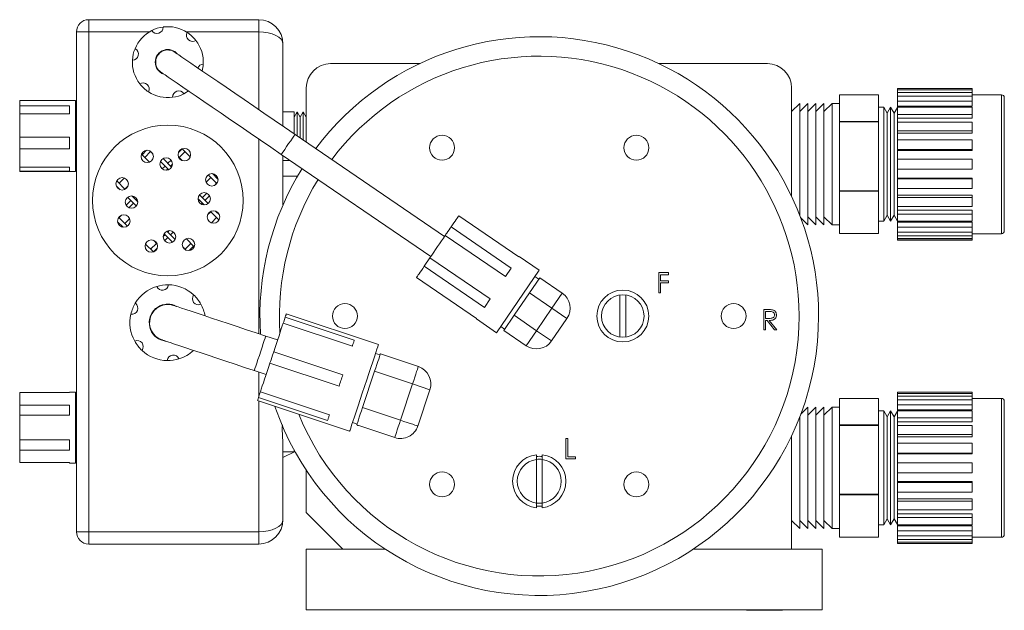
# Model space of a CAD drawing. Header units: inches. Extents: x 0.56 to 7.75, y 1.12 to 10.26.
# Tile 1 of 14: x 0.56 to 3.1, y 1.12 to 2.64. Entities that reach past the tile are written whole.
import ezdxf

# ---------------------------------------------------------------- set-up
doc = ezdxf.new("R2010")
doc.units = ezdxf.units.IN
doc.header["$MEASUREMENT"] = 0

msp = doc.modelspace()

# ---------------------------------------------------------------- linework, layer by layer
at = {"color": 7, "linetype": 'Continuous', "lineweight": 15}
for p, q in [((0.74, 2.6435), (0.74, 2.6123)), ((0.74, 2.6435), (1.1775, 2.6435)), ((1.1775, 2.6123), (1.1775, 2.6435)), ((0.7087, 1.3258), (0.7087, 2.6123)), ((0.7087, 2.6123), (0.74, 2.6123)), ((0.74, 2.6123), (0.74, 1.3258)), ((1.24, 2.581), (1.24, 2.3696)), ((1.3625, 2.5305), (1.5917, 2.5305)), ((1.3982, 2.5308), (1.3985, 2.5305)), ((1.3982, 2.5308), (1.5922, 2.5308)), ((2.2068, 2.5308), (2.4007, 2.5308)), ((2.2073, 2.5305), (2.4865, 2.5305)), ((2.4005, 2.5305), (2.4007, 2.5308)), ((1.3, 2.468), (1.3, 2.3286)), ((2.549, 2.1888), (2.549, 2.468)), ((3.0137, 2.4665), (2.8212, 2.4665)), ((2.8212, 2.4661), (2.8212, 2.4665)), ((2.8212, 2.4661), (3.0137, 2.4661)), ((2.8212, 2.4629), (2.8212, 2.4661)), ((3.0137, 2.4629), (2.8212, 2.4629)), ((2.8212, 2.4561), (2.8212, 2.4629)), ((3.0137, 2.4665), (3.0137, 2.4661)), ((3.0137, 2.4629), (3.0137, 2.4661)), ((3.0137, 2.4629), (3.0137, 2.4561)), ((0.7062, 2.4353), (0.5625, 2.4353)), ((0.5625, 2.4217), (0.5625, 2.4353)), ((0.7062, 2.4335), (0.7062, 2.4353)), ((0.7062, 2.2528), (0.7062, 2.4335)), ((2.6725, 2.4501), (2.7725, 2.4501)), ((2.6725, 2.4159), (2.6725, 2.4501)), ((2.7725, 2.4501), (2.7725, 2.3818)), ((2.8212, 2.4561), (3.0137, 2.4561)), ((2.8212, 2.4466), (2.8212, 2.4561)), ((3.0137, 2.4466), (2.8212, 2.4466)), ((2.8212, 2.4336), (2.8212, 2.4466)), ((2.8212, 2.4336), (3.0137, 2.4336)), ((2.8212, 2.4207), (2.8212, 2.4336)), ((3.0137, 2.4466), (3.0137, 2.4561)), ((3.0887, 2.4503), (3.0137, 2.4503)), ((3.0137, 2.4466), (3.0137, 2.4336)), ((3.0137, 2.4207), (3.0137, 2.4336)), ((3.0962, 2.4428), (3.0962, 2.4298)), ((0.5625, 2.4217), (0.6905, 2.4217)), ((0.5625, 2.4217), (0.5625, 2.4017)), ((0.6905, 2.4017), (0.6905, 2.4217)), ((2.5698, 2.4278), (2.549, 2.407)), ((2.5906, 2.4278), (2.5698, 2.4069)), ((2.5698, 2.4159), (2.5698, 2.4278)), ((2.5698, 2.1405), (2.5698, 2.4159)), ((2.6114, 2.4278), (2.5906, 2.4069)), ((2.5906, 2.4159), (2.5906, 2.4278)), ((2.5906, 2.1153), (2.5906, 2.4159)), ((2.6322, 2.4278), (2.6114, 2.4069)), ((2.6114, 2.4159), (2.6114, 2.4278)), ((2.6114, 2.1153), (2.6114, 2.4159)), ((2.6531, 2.4278), (2.6322, 2.4069)), ((2.6322, 2.4159), (2.6322, 2.4278)), ((2.6322, 2.1153), (2.6322, 2.4159)), ((2.6725, 2.4278), (2.6531, 2.4278)), ((2.6531, 2.4159), (2.6531, 2.4278)), ((2.6531, 2.1153), (2.6531, 2.4159)), ((2.6725, 2.3818), (2.6725, 2.4159)), ((2.7859, 2.4183), (2.7725, 2.4183)), ((2.7948, 2.4028), (2.7859, 2.4183)), ((2.7859, 2.4072), (2.7859, 2.4183)), ((2.7859, 2.1248), (2.7859, 2.4072)), ((2.8037, 2.4183), (2.7948, 2.4028)), ((2.8127, 2.4028), (2.8037, 2.4183)), ((2.8037, 2.4072), (2.8037, 2.4183)), ((2.8037, 2.1248), (2.8037, 2.4072)), ((2.8212, 2.4177), (2.8127, 2.4028)), ((2.8212, 2.4207), (3.0137, 2.4207)), ((2.8212, 2.4177), (2.8212, 2.4207)), ((3.0137, 2.4184), (2.8212, 2.4184)), ((2.8212, 2.4), (2.8212, 2.4184)), ((3.0137, 2.4184), (3.0137, 2.4)), ((3.0962, 2.4298), (3.0962, 2.1003)), ((0.5625, 2.3414), (0.5625, 2.4017)), ((0.6905, 2.4017), (0.5625, 2.4017)), ((0.7087, 2.4065), (0.7062, 2.4065)), ((1.2687, 2.4065), (1.24, 2.4065)), ((1.2766, 2.4065), (1.2687, 2.393)), ((1.2687, 2.4065), (1.2687, 2.35)), ((1.2844, 2.393), (1.2766, 2.4065)), ((1.2766, 2.4065), (1.2766, 2.3446)), ((1.2922, 2.4065), (1.2844, 2.393)), ((1.2844, 2.393), (1.2844, 2.3393)), ((1.3, 2.393), (1.2922, 2.4065)), ((1.2922, 2.4065), (1.2922, 2.334)), ((2.7725, 2.3818), (2.6725, 2.3818)), ((2.6725, 2.3806), (2.6725, 2.3818)), ((2.7725, 2.3806), (2.7725, 2.3818)), ((2.7948, 2.3929), (2.7948, 2.4028)), ((2.7948, 2.1402), (2.7948, 2.3929)), ((2.8127, 2.3929), (2.8127, 2.4028)), ((2.8127, 2.1402), (2.8127, 2.3929)), ((2.8212, 2.4), (3.0137, 2.4)), ((2.8212, 2.3901), (2.8212, 2.4)), ((2.8212, 2.3901), (3.0137, 2.3901)), ((2.8212, 2.3809), (2.8212, 2.3901)), ((3.0137, 2.3901), (3.0137, 2.4)), ((2.6725, 2.3806), (2.7725, 2.3806)), ((2.6725, 2.2921), (2.6725, 2.3806)), ((2.7725, 2.3806), (2.7725, 2.2035)), ((3.0137, 2.3802), (2.8212, 2.3802)), ((2.8212, 2.3577), (2.8212, 2.3802)), ((2.8212, 2.3577), (3.0137, 2.3577)), ((2.8212, 2.3515), (2.8212, 2.3577)), ((3.0137, 2.3802), (3.0137, 2.3577)), ((3.0137, 2.3515), (3.0137, 2.3577)), ((0.5625, 2.3414), (0.6905, 2.3414)), ((0.5625, 2.3414), (0.5625, 2.3116)), ((0.6905, 2.3116), (0.6905, 2.3414)), ((1.6556, 2.0856), (1.271, 2.3485)), ((2.8212, 2.3515), (3.0137, 2.3515)), ((2.8212, 2.3343), (2.8212, 2.3515)), ((3.0137, 2.3346), (2.8212, 2.3346)), ((2.8212, 2.3095), (2.8212, 2.3346)), ((3.0137, 2.3346), (3.0137, 2.3095)), ((0.5625, 2.2637), (0.5625, 2.3116)), ((0.6905, 2.3116), (0.5625, 2.3116)), ((0.8774, 2.2961), (0.889, 2.3076)), ((0.9053, 2.2982), (0.8972, 2.3063)), ((0.9712, 2.3015), (0.9809, 2.3111)), ((1.0013, 2.2906), (0.9809, 2.3111)), ((2.8212, 2.3095), (3.0137, 2.3095)), ((2.8212, 2.3073), (2.8212, 2.3095)), ((2.8212, 2.3073), (3.0137, 2.3073)), ((2.8212, 2.2844), (2.8212, 2.3073)), ((3.0137, 2.3073), (3.0137, 2.3095)), ((0.7062, 2.2815), (0.7087, 2.2815)), ((0.8967, 2.2769), (0.8759, 2.2977)), ((0.8845, 2.289), (0.8995, 2.304)), ((0.9534, 2.2643), (0.9316, 2.2861)), ((0.9437, 2.274), (0.952, 2.2822)), ((0.9809, 2.281), (0.9712, 2.2907)), ((0.9729, 2.289), (0.9879, 2.304)), ((1.2357, 2.2969), (1.6204, 2.034)), ((1.24, 2.2939), (1.24, 2.1668)), ((1.24, 2.2815), (1.2581, 2.2815)), ((2.6725, 2.2035), (2.6725, 2.2921)), ((3.0137, 2.2847), (2.8212, 2.2847)), ((2.8212, 2.2587), (2.8212, 2.2847)), ((3.0137, 2.2847), (3.0137, 2.2587)), ((0.5625, 2.2637), (0.6905, 2.2637)), ((0.5625, 2.2637), (0.5625, 2.2539)), ((0.6905, 2.2539), (0.6905, 2.2637)), ((0.946, 2.2576), (0.9249, 2.2787)), ((0.9295, 2.2597), (0.9367, 2.2669)), ((0.9401, 2.2562), (0.9437, 2.2598)), ((0.9508, 2.2669), (0.9555, 2.2716)), ((2.8212, 2.2587), (3.0137, 2.2587)), ((2.8212, 2.236), (2.8212, 2.2583)), ((0.5625, 2.2528), (0.5625, 2.2539)), ((0.6905, 2.2539), (0.5625, 2.2539)), ((0.5625, 2.2528), (0.7062, 2.2528)), ((0.8182, 2.2227), (0.8316, 2.2361)), ((1.0421, 2.2256), (1.0542, 2.2377)), ((1.0699, 2.2221), (1.0475, 2.2445)), ((1.0728, 2.2333), (1.0587, 2.2474)), ((1.0613, 2.2448), (1.0629, 2.2464)), ((1.2774, 2.241), (1.24, 2.241)), ((2.8212, 2.236), (3.0137, 2.236)), ((2.8212, 2.2339), (2.8212, 2.236)), ((3.0137, 2.2339), (2.8212, 2.2339)), ((2.8212, 2.2088), (2.8212, 2.2339)), ((3.0137, 2.2339), (3.0137, 2.236)), ((3.0137, 2.2339), (3.0137, 2.2088)), ((0.8208, 2.206), (0.8112, 2.2156)), ((0.8112, 2.2156), (0.8112, 2.2156)), ((0.8339, 2.207), (0.8122, 2.2288)), ((0.8333, 2.2077), (0.8413, 2.2157)), ((1.0635, 2.2169), (1.0692, 2.2227)), ((2.8212, 2.2088), (3.0137, 2.2088)), ((2.8212, 2.1919), (2.8212, 2.2084)), ((0.8626, 2.1642), (0.8401, 2.1867)), ((0.8661, 2.1749), (0.8507, 2.1903)), ((0.8554, 2.1856), (0.858, 2.1882)), ((0.8624, 2.1785), (0.8647, 2.1808)), ((1.0368, 2.1668), (1.0214, 2.1822)), ((1.0474, 2.1703), (1.0249, 2.1928)), ((1.0321, 2.1856), (1.0439, 2.1974)), ((1.0392, 2.1785), (1.0513, 2.1906)), ((2.7725, 2.2035), (2.6725, 2.2035)), ((2.6725, 2.2021), (2.6725, 2.2035)), ((2.7725, 2.2021), (2.6725, 2.2021)), ((2.6725, 2.2021), (2.6725, 2.1476)), ((2.7725, 2.2021), (2.7725, 2.2035)), ((2.7725, 2.0932), (2.7725, 2.2021)), ((2.8212, 2.1919), (3.0137, 2.1919)), ((2.8212, 2.1857), (2.8212, 2.1919)), ((3.0137, 2.1857), (2.8212, 2.1857)), ((2.8212, 2.1631), (2.8212, 2.1857)), ((3.0137, 2.1857), (3.0137, 2.1919)), ((3.0137, 2.1857), (3.0137, 2.1631)), ((0.8362, 2.1664), (0.8483, 2.1785)), ((0.8436, 2.1597), (0.8554, 2.1715)), ((1.0228, 2.1762), (1.0251, 2.1785)), ((1.0295, 2.1688), (1.0321, 2.1715)), ((2.8212, 2.1631), (3.0137, 2.1631)), ((2.8212, 2.1532), (2.8212, 2.1621)), ((0.84, 2.1126), (0.8176, 2.1349)), ((0.8182, 2.1343), (0.824, 2.1401)), ((0.8333, 2.1193), (0.8454, 2.1314)), ((1.0462, 2.1413), (1.0542, 2.1494)), ((1.0753, 2.1283), (1.0536, 2.15)), ((1.0558, 2.1209), (1.0692, 2.1343)), ((1.0763, 2.1414), (1.0667, 2.151)), ((1.0763, 2.1414), (1.0763, 2.1414)), ((1.6923, 2.1393), (1.8471, 2.0335)), ((2.5725, 2.1334), (2.5906, 2.1153)), ((2.5906, 2.1361), (2.6114, 2.1153)), ((2.6114, 2.1361), (2.6322, 2.1153)), ((2.6322, 2.1361), (2.6531, 2.1153)), ((2.6725, 2.1476), (2.6725, 2.0932)), ((2.7859, 2.1248), (2.7948, 2.1402)), ((2.7948, 2.1402), (2.8037, 2.1248)), ((2.8037, 2.1248), (2.8127, 2.1402)), ((2.8127, 2.1402), (2.8212, 2.1254)), ((2.8212, 2.1532), (3.0137, 2.1532)), ((2.8212, 2.1433), (2.8212, 2.1532)), ((3.0137, 2.1433), (2.8212, 2.1433)), ((2.8212, 2.1249), (2.8212, 2.1433)), ((3.0137, 2.1433), (3.0137, 2.1532)), ((3.0137, 2.1433), (3.0137, 2.1249)), ((0.8288, 2.1096), (0.8146, 2.1238)), ((0.8246, 2.1106), (0.8262, 2.1122)), ((1.8274, 2.0046), (1.6726, 2.1104)), ((2.6531, 2.1153), (2.6725, 2.1153)), ((2.7725, 2.1248), (2.7859, 2.1248)), ((2.8212, 2.1225), (2.8212, 2.1254)), ((2.8212, 2.1249), (3.0137, 2.1249)), ((2.8212, 2.1225), (3.0137, 2.1225)), ((2.8212, 2.1096), (2.8212, 2.1225)), ((3.0137, 2.1096), (2.8212, 2.1096)), ((2.8212, 2.0966), (2.8212, 2.1096)), ((3.0137, 2.1096), (3.0137, 2.1225)), ((3.0137, 2.1096), (3.0137, 2.0966)), ((0.932, 2.0855), (0.9367, 2.0901)), ((0.9559, 2.0709), (0.9341, 2.0927)), ((0.9355, 2.0748), (0.9437, 2.0831)), ((0.9626, 2.0783), (0.9415, 2.0995)), ((0.9437, 2.0972), (0.9474, 2.1009)), ((0.9508, 2.0901), (0.958, 2.0973)), ((1.0116, 2.0594), (0.9908, 2.0802)), ((1.6577, 2.0887), (1.8125, 1.9829)), ((2.6725, 2.0932), (2.7725, 2.0932)), ((2.6725, 2.093), (2.6725, 2.0932)), ((2.7725, 2.093), (2.6725, 2.093)), ((2.7725, 2.093), (2.7725, 2.0932)), ((2.8212, 2.0966), (3.0137, 2.0966)), ((2.8212, 2.087), (2.8212, 2.0966)), ((3.0137, 2.087), (2.8212, 2.087)), ((2.8212, 2.0803), (2.8212, 2.087)), ((2.8212, 2.0803), (3.0137, 2.0803)), ((2.8212, 2.077), (2.8212, 2.0803)), ((3.0137, 2.087), (3.0137, 2.0966)), ((3.0137, 2.0928), (3.0887, 2.0928)), ((3.0137, 2.087), (3.0137, 2.0803)), ((3.0137, 2.077), (3.0137, 2.0803)), ((0.9066, 2.0459), (0.8861, 2.0664)), ((0.8995, 2.053), (0.9146, 2.068)), ((0.9163, 2.0663), (0.9065, 2.0761)), ((0.9066, 2.0459), (0.9162, 2.0556)), ((0.9902, 2.0507), (0.9821, 2.0588)), ((0.9879, 2.053), (1.003, 2.068)), ((0.9985, 2.0494), (1.01, 2.061)), ((3.0137, 2.077), (2.8212, 2.077)), ((2.8212, 2.0765), (2.8212, 2.077)), ((2.8212, 2.0765), (3.0137, 2.0765)), ((3.0137, 2.077), (3.0137, 2.0765)), ((1.6182, 2.0309), (1.6034, 2.0091)), ((1.773, 1.9251), (1.6182, 2.0309)), ((1.8478, 2.0345), (1.8471, 2.0335)), ((1.8994, 1.9992), (1.8478, 2.0345)), ((1.6034, 2.0091), (1.7582, 1.9033)), ((1.8274, 2.0046), (1.8125, 1.9829)), ((1.7384, 1.8744), (1.5836, 1.9802)), ((1.7894, 1.8382), (1.8994, 1.9992)), ((1.8742, 1.9407), (1.9008, 1.9795)), ((1.8986, 1.9763), (1.8885, 1.9832)), ((1.9008, 1.9795), (1.9586, 1.94)), ((2.2069, 1.9929), (2.2323, 1.9929)), ((2.2069, 1.9408), (2.2069, 1.9929)), ((2.2116, 1.9875), (2.2116, 1.9715)), ((2.2323, 1.9875), (2.2116, 1.9875)), ((2.2323, 1.9929), (2.2323, 1.9875)), ((2.2116, 1.9715), (2.2323, 1.9715)), ((2.2116, 1.9662), (2.2116, 1.9408)), ((2.2323, 1.9662), (2.2116, 1.9662)), ((2.2323, 1.9715), (2.2323, 1.9662)), ((1.8347, 1.8829), (1.8742, 1.9407)), ((1.932, 1.9012), (1.8742, 1.9407)), ((1.9586, 1.94), (1.932, 1.9012)), ((2.107, 1.9352), (2.107, 1.8269)), ((2.122, 1.9352), (2.122, 1.8269)), ((2.2116, 1.9408), (2.2069, 1.9408)), ((1.773, 1.9251), (1.7582, 1.9033)), ((1.8925, 1.8434), (1.932, 1.9012)), ((1.9708, 1.8747), (1.932, 1.9012)), ((1.4236, 1.8187), (1.2456, 1.8778)), ((1.4857, 1.8076), (1.2485, 1.8865)), ((1.8082, 1.8441), (1.8347, 1.8829)), ((1.8347, 1.8829), (1.8925, 1.8434)), ((2.4772, 1.8978), (2.4877, 1.8978)), ((2.4772, 1.8457), (2.4772, 1.8978)), ((2.4819, 1.8924), (2.4819, 1.8751)), ((2.4917, 1.8924), (2.4819, 1.8924)), ((2.4819, 1.8751), (2.4914, 1.875)), ((1.2407, 1.8629), (1.4186, 1.8037)), ((1.7384, 1.8744), (1.7378, 1.8735)), ((1.7378, 1.8735), (1.7894, 1.8382)), ((1.8003, 1.8542), (1.8104, 1.8473)), ((1.9708, 1.8747), (1.9313, 1.8169)), ((2.4819, 1.8697), (2.4819, 1.8457)), ((2.4857, 1.8697), (2.4819, 1.8697)), ((2.5048, 1.8457), (2.4857, 1.8697)), ((2.4915, 1.8697), (2.5106, 1.8457)), ((1.2262, 1.8195), (1.1958, 1.8296)), ((1.866, 1.8046), (1.8082, 1.8441)), ((1.866, 1.8046), (1.8925, 1.8434)), ((1.9313, 1.8169), (1.8925, 1.8434)), ((2.4819, 1.8457), (2.4772, 1.8457)), ((2.5106, 1.8457), (2.5048, 1.8457)), ((1.3941, 1.73), (1.2161, 1.7892)), ((1.4899, 1.7812), (1.4782, 1.785)), ((1.4906, 1.7835), (1.5884, 1.751)), ((1.2063, 1.7595), (1.3842, 1.7003)), ((1.1662, 1.7406), (1.1966, 1.7305)), ((1.4447, 1.6455), (1.4758, 1.7389)), ((1.5735, 1.7064), (1.4758, 1.7389)), ((1.5425, 1.613), (1.5735, 1.7064)), ((1.6181, 1.6916), (1.5735, 1.7064)), ((0.5625, 1.6521), (0.5625, 1.684)), ((0.6905, 1.684), (0.5625, 1.684)), ((0.7062, 1.6853), (0.6905, 1.6853)), ((0.6905, 1.684), (0.6905, 1.6853)), ((0.7062, 1.594), (0.7062, 1.6853)), ((1.3598, 1.6271), (1.1819, 1.6863)), ((1.6181, 1.6916), (1.587, 1.5981)), ((3.0137, 1.6855), (2.8212, 1.6855)), ((2.8212, 1.6851), (2.8212, 1.6855)), ((2.8212, 1.6851), (3.0137, 1.6851)), ((2.8212, 1.6819), (2.8212, 1.6851)), ((3.0137, 1.6819), (2.8212, 1.6819)), ((2.8212, 1.6751), (2.8212, 1.6819)), ((2.8212, 1.6751), (3.0137, 1.6751)), ((2.8212, 1.6656), (2.8212, 1.6751)), ((3.0137, 1.6855), (3.0137, 1.6851)), ((3.0137, 1.6819), (3.0137, 1.6851)), ((3.0137, 1.6819), (3.0137, 1.6751)), ((3.0137, 1.6656), (3.0137, 1.6751)), ((0.5625, 1.6521), (0.6905, 1.6521)), ((0.5625, 1.6521), (0.5625, 1.6259)), ((0.6905, 1.6259), (0.6905, 1.6521)), ((0.7087, 1.6565), (0.7062, 1.6565)), ((1.1743, 1.6635), (1.4115, 1.5846)), ((1.177, 1.6716), (1.355, 1.6124)), ((2.6725, 1.6691), (2.7725, 1.6691)), ((2.6725, 1.6349), (2.6725, 1.6691)), ((2.7725, 1.6691), (2.7725, 1.6008)), ((3.0137, 1.6656), (2.8212, 1.6656)), ((2.8212, 1.6526), (2.8212, 1.6656)), ((2.8212, 1.6526), (3.0137, 1.6526)), ((2.8212, 1.6397), (2.8212, 1.6526)), ((3.0887, 1.6693), (3.0137, 1.6693)), ((3.0137, 1.6656), (3.0137, 1.6526)), ((3.0137, 1.6397), (3.0137, 1.6526)), ((3.0962, 1.6618), (3.0962, 1.6488)), ((3.0962, 1.6488), (3.0962, 1.3193)), ((0.5625, 1.5622), (0.5625, 1.6259)), ((0.6905, 1.6259), (0.5625, 1.6259)), ((1.4447, 1.6455), (1.5425, 1.613)), ((2.5906, 1.6468), (2.5725, 1.6287)), ((2.6114, 1.6468), (2.5906, 1.6259)), ((2.5906, 1.6349), (2.5906, 1.6468)), ((2.5906, 1.3343), (2.5906, 1.6349)), ((2.6322, 1.6468), (2.6114, 1.6259)), ((2.6114, 1.6349), (2.6114, 1.6468)), ((2.6114, 1.3343), (2.6114, 1.6349)), ((2.6531, 1.6468), (2.6322, 1.6259)), ((2.6322, 1.6349), (2.6322, 1.6468)), ((2.6322, 1.3343), (2.6322, 1.6349)), ((2.6725, 1.6468), (2.6531, 1.6468)), ((2.6531, 1.6349), (2.6531, 1.6468)), ((2.6531, 1.3343), (2.6531, 1.6349)), ((2.6725, 1.6008), (2.6725, 1.6349)), ((2.7859, 1.6373), (2.7725, 1.6373)), ((2.7948, 1.6218), (2.7859, 1.6373)), ((2.7859, 1.6262), (2.7859, 1.6373)), ((2.7859, 1.3438), (2.7859, 1.6262)), ((2.8037, 1.6373), (2.7948, 1.6218)), ((2.7948, 1.6119), (2.7948, 1.6218)), ((2.8127, 1.6218), (2.8037, 1.6373)), ((2.8037, 1.6262), (2.8037, 1.6373)), ((2.8037, 1.3438), (2.8037, 1.6262)), ((2.8212, 1.6367), (2.8127, 1.6218)), ((2.8127, 1.6119), (2.8127, 1.6218)), ((2.8212, 1.6397), (3.0137, 1.6397)), ((2.8212, 1.6367), (2.8212, 1.6397)), ((3.0137, 1.6374), (2.8212, 1.6374)), ((2.8212, 1.619), (2.8212, 1.6374)), ((3.0137, 1.6374), (3.0137, 1.619)), ((1.419, 1.6071), (1.4307, 1.6032)), ((1.5276, 1.5684), (1.4299, 1.6009)), ((1.4316, 1.5996), (1.4315, 1.6003)), ((1.4338, 1.5996), (1.4316, 1.5996)), ((2.5698, 1.3343), (2.5698, 1.6215)), ((2.7725, 1.6008), (2.6725, 1.6008)), ((2.6725, 1.5996), (2.6725, 1.6008)), ((2.6725, 1.5996), (2.7725, 1.5996)), ((2.6725, 1.5111), (2.6725, 1.5996)), ((2.7725, 1.5996), (2.7725, 1.6008)), ((2.7725, 1.5996), (2.7725, 1.4225)), ((2.7948, 1.3592), (2.7948, 1.6119)), ((2.8127, 1.3592), (2.8127, 1.6119)), ((2.8212, 1.619), (3.0137, 1.619)), ((2.8212, 1.6091), (2.8212, 1.619)), ((2.8212, 1.6091), (3.0137, 1.6091)), ((2.8212, 1.5999), (2.8212, 1.6091)), ((3.0137, 1.5992), (2.8212, 1.5992)), ((2.8212, 1.5767), (2.8212, 1.5992)), ((3.0137, 1.6091), (3.0137, 1.619)), ((3.0137, 1.5992), (3.0137, 1.5767)), ((0.7062, 1.5028), (0.7062, 1.594)), ((2.549, 1.2815), (2.549, 1.5732)), ((2.8212, 1.5767), (3.0137, 1.5767)), ((2.8212, 1.5705), (2.8212, 1.5767)), ((3.0137, 1.5705), (3.0137, 1.5767)), ((0.5625, 1.5622), (0.6905, 1.5622)), ((0.5625, 1.5622), (0.5625, 1.5359)), ((0.6905, 1.5359), (0.6905, 1.5622)), ((1.24, 1.5464), (1.24, 1.357)), ((1.9682, 1.5659), (1.9729, 1.5659)), ((1.9682, 1.5138), (1.9682, 1.5659)), ((1.9729, 1.5659), (1.9729, 1.5192)), ((2.8212, 1.5705), (3.0137, 1.5705)), ((2.8212, 1.5533), (2.8212, 1.5705)), ((3.0137, 1.5536), (2.8212, 1.5536)), ((2.8212, 1.5285), (2.8212, 1.5536)), ((3.0137, 1.5536), (3.0137, 1.5285)), ((0.5625, 1.504), (0.5625, 1.5359)), ((0.6905, 1.5359), (0.5625, 1.5359)), ((0.7062, 1.5315), (0.7087, 1.5315)), ((1.24, 1.5168), (1.271, 1.5323)), ((1.24, 1.5315), (1.2687, 1.5315)), ((1.2687, 1.5364), (1.2687, 1.5315)), ((1.892, 1.5242), (1.892, 1.5121)), ((1.907, 1.5242), (1.907, 1.5121)), ((2.8212, 1.5285), (3.0137, 1.5285)), ((2.8212, 1.5263), (2.8212, 1.5285)), ((2.8212, 1.5263), (3.0137, 1.5263)), ((2.8212, 1.5034), (2.8212, 1.5263)), ((3.0137, 1.5263), (3.0137, 1.5285)), ((0.5625, 1.504), (0.6905, 1.504)), ((0.6905, 1.5028), (0.6905, 1.504)), ((0.6905, 1.5028), (0.7062, 1.5028)), ((1.892, 1.5121), (1.892, 1.3999)), ((1.907, 1.5121), (1.907, 1.3999)), ((1.9929, 1.5138), (1.9682, 1.5138)), ((1.9729, 1.5192), (1.9929, 1.5192)), ((1.9929, 1.5192), (1.9929, 1.5138)), ((2.6725, 1.4225), (2.6725, 1.5111)), ((3.0137, 1.5037), (2.8212, 1.5037)), ((2.8212, 1.4777), (2.8212, 1.5037)), ((3.0137, 1.5037), (3.0137, 1.4777)), ((1.3, 1.4845), (1.3, 1.3753)), ((2.8212, 1.4777), (3.0137, 1.4777)), ((2.8212, 1.455), (2.8212, 1.4773)), ((2.8212, 1.455), (3.0137, 1.455)), ((2.8212, 1.4529), (2.8212, 1.455)), ((3.0137, 1.4529), (2.8212, 1.4529)), ((2.8212, 1.4278), (2.8212, 1.4529)), ((3.0137, 1.4529), (3.0137, 1.455)), ((3.0137, 1.4529), (3.0137, 1.4278)), ((2.7725, 1.4225), (2.6725, 1.4225)), ((2.6725, 1.4211), (2.6725, 1.4225)), ((2.7725, 1.4211), (2.6725, 1.4211)), ((2.6725, 1.4211), (2.6725, 1.3666)), ((2.7725, 1.4211), (2.7725, 1.4225)), ((2.7725, 1.3122), (2.7725, 1.4211)), ((2.8212, 1.4278), (3.0137, 1.4278)), ((2.8212, 1.4109), (2.8212, 1.4274)), ((1.892, 1.3999), (1.892, 1.3878)), ((1.907, 1.3999), (1.907, 1.3878)), ((2.8212, 1.4109), (3.0137, 1.4109)), ((2.8212, 1.4047), (2.8212, 1.4109)), ((3.0137, 1.4047), (2.8212, 1.4047)), ((2.8212, 1.3821), (2.8212, 1.4047)), ((3.0137, 1.4047), (3.0137, 1.4109)), ((3.0137, 1.4047), (3.0137, 1.3821)), ((1.3937, 1.2815), (1.3, 1.3753)), ((2.8212, 1.3821), (3.0137, 1.3821)), ((2.8212, 1.3722), (2.8212, 1.3811)), ((2.8212, 1.3722), (3.0137, 1.3722)), ((2.8212, 1.3623), (2.8212, 1.3722)), ((3.0137, 1.3623), (3.0137, 1.3722)), ((2.549, 1.355), (2.5698, 1.3343)), ((2.5698, 1.3551), (2.5906, 1.3343)), ((2.5906, 1.3551), (2.6114, 1.3343)), ((2.6114, 1.3551), (2.6322, 1.3343)), ((2.6322, 1.3551), (2.6531, 1.3343)), ((2.6725, 1.3666), (2.6725, 1.3122)), ((2.7725, 1.3438), (2.7859, 1.3438)), ((2.7859, 1.3438), (2.7948, 1.3592)), ((2.7948, 1.3592), (2.8037, 1.3438)), ((2.8037, 1.3438), (2.8127, 1.3592)), ((2.8127, 1.3592), (2.8212, 1.3444)), ((3.0137, 1.3623), (2.8212, 1.3623)), ((2.8212, 1.3439), (2.8212, 1.3623)), ((2.8212, 1.3415), (2.8212, 1.3444)), ((2.8212, 1.3439), (3.0137, 1.3439)), ((3.0137, 1.3623), (3.0137, 1.3439)), ((0.7087, 1.3258), (0.74, 1.3258)), ((0.74, 1.3258), (1.1775, 1.3258)), ((0.74, 1.2945), (0.74, 1.3258)), ((1.1775, 1.2945), (1.1775, 1.3258)), ((2.6531, 1.3343), (2.6725, 1.3343)), ((2.8212, 1.3415), (3.0137, 1.3415)), ((2.8212, 1.3286), (2.8212, 1.3415)), ((3.0137, 1.3286), (2.8212, 1.3286)), ((2.8212, 1.3156), (2.8212, 1.3286)), ((3.0137, 1.3286), (3.0137, 1.3415)), ((3.0137, 1.3286), (3.0137, 1.3156)), ((1.1775, 1.2945), (0.74, 1.2945)), ((2.6725, 1.3122), (2.7725, 1.3122)), ((2.6725, 1.312), (2.6725, 1.3122)), ((2.7725, 1.312), (2.6725, 1.312)), ((2.7725, 1.312), (2.7725, 1.3122)), ((2.8212, 1.3156), (3.0137, 1.3156)), ((2.8212, 1.306), (2.8212, 1.3156)), ((3.0137, 1.306), (2.8212, 1.306)), ((2.8212, 1.2993), (2.8212, 1.306)), ((2.8212, 1.2993), (3.0137, 1.2993)), ((2.8212, 1.296), (2.8212, 1.2993)), ((3.0137, 1.296), (2.8212, 1.296)), ((2.8212, 1.2955), (2.8212, 1.296)), ((2.8212, 1.2955), (3.0137, 1.2955)), ((3.0137, 1.306), (3.0137, 1.3156)), ((3.0137, 1.3118), (3.0887, 1.3118)), ((3.0137, 1.306), (3.0137, 1.2993)), ((3.0137, 1.296), (3.0137, 1.2993)), ((3.0137, 1.296), (3.0137, 1.2955)), ((1.3, 1.1253), (1.3, 1.2815)), ((1.3, 1.2815), (1.3937, 1.2815)), ((1.503, 1.2815), (1.3937, 1.2815)), ((2.549, 1.2815), (2.296, 1.2815)), ((2.549, 1.2815), (2.6275, 1.2815)), ((2.6275, 1.2815), (2.6275, 1.1253)), ((1.3, 1.1253), (2.6275, 1.1253)), ((2.4332, 1.124), (2.4332, 1.1253)), ((2.4332, 1.124), (2.5257, 1.124)), ((2.5257, 1.124), (2.5257, 1.1253))]:
    msp.add_line(p, q, dxfattribs=at)
at = {"color": 8, "linetype": 'Continuous', "lineweight": 15}
for p, q in [((0.8964, 2.6123), (0.74, 2.6123)), ((1.1775, 2.6123), (0.9911, 2.6123)), ((1.1775, 2.4124), (1.1775, 2.6123)), ((3.0887, 2.4367), (3.0887, 2.4503)), ((3.0887, 2.0928), (3.0887, 2.4367)), ((1.1775, 1.8357), (1.1775, 2.3367)), ((1.1775, 1.673), (1.1775, 1.7369)), ((1.1775, 1.3258), (1.1775, 1.6624)), ((3.0887, 1.6557), (3.0887, 1.6693)), ((3.0887, 1.3118), (3.0887, 1.6557))]:
    msp.add_line(p, q, dxfattribs=at)
at = {"color": 7, "linetype": 'Continuous', "lineweight": 15, "flags": 128}
for points in [[(1.271, 2.3485), (1.244, 2.3669), (1.2172, 2.3852), (1.1908, 2.4032), (1.1651, 2.4208), (1.1401, 2.4379), (1.1162, 2.4543), (1.0934, 2.4698), (1.072, 2.4845), (1.0521, 2.4981), (1.0338, 2.5106), (1.0174, 2.5218), (1.0028, 2.5317), (0.9904, 2.5402), (0.98, 2.5473), (0.9719, 2.5529), (0.9661, 2.5569), (0.9626, 2.5593), (0.9614, 2.5601)], [(0.9261, 2.5085), (0.9273, 2.5077), (0.9308, 2.5053), (0.9367, 2.5013), (0.9448, 2.4957), (0.9551, 2.4886), (0.9676, 2.4801), (0.9821, 2.4702), (0.9985, 2.459), (1.0168, 2.4465), (1.0367, 2.4329), (1.0581, 2.4182), (1.0809, 2.4027), (1.1049, 2.3863), (1.1298, 2.3692), (1.1556, 2.3516), (1.1819, 2.3336), (1.2087, 2.3153), (1.2357, 2.2969)], [(0.9849, 2.4528), (0.992, 2.4568), (0.9969, 2.4601)], [(1.6726, 2.1104), (1.6764, 2.1159), (1.6798, 2.1209), (1.6829, 2.1255), (1.6856, 2.1295), (1.688, 2.1329), (1.6899, 2.1356), (1.6913, 2.1378), (1.6923, 2.1393)], [(1.6726, 2.1104), (1.6702, 2.1069), (1.6675, 2.1029), (1.6645, 2.0986), (1.6618, 2.0946), (1.6595, 2.0913), (1.658, 2.0891), (1.6577, 2.0887)], [(1.6182, 2.0309), (1.623, 2.0379), (1.6279, 2.0451), (1.6329, 2.0524), (1.638, 2.0598), (1.643, 2.0671), (1.648, 2.0745), (1.6529, 2.0816), (1.6577, 2.0887)], [(1.5836, 1.9802), (1.5847, 1.9817), (1.5861, 1.9839), (1.588, 1.9867), (1.5903, 1.99), (1.5931, 1.994), (1.5962, 1.9986), (1.5996, 2.0036), (1.6034, 2.0091)], [(1.1958, 1.8296), (1.171, 1.8378), (1.1464, 1.846), (1.1224, 1.854), (1.0993, 1.8617), (1.0771, 1.869), (1.0563, 1.876), (1.037, 1.8824), (1.0195, 1.8882), (1.0038, 1.8934), (0.9903, 1.8979), (0.979, 1.9017), (0.9701, 1.9046), (0.9637, 1.9068), (0.9598, 1.9081), (0.9585, 1.9085)], [(1.2456, 1.8778), (1.2438, 1.8724), (1.2419, 1.8665), (1.2407, 1.8629)], [(1.2456, 1.8778), (1.2469, 1.8815), (1.2478, 1.8842), (1.2483, 1.8859), (1.2485, 1.8865), (1.2485, 1.8865)], [(1.2161, 1.7892), (1.2197, 1.7999), (1.2232, 1.8103), (1.2266, 1.8205), (1.2298, 1.8302), (1.2328, 1.8393), (1.2357, 1.8479), (1.2383, 1.8558), (1.2407, 1.8629)], [(0.9259, 1.8197), (0.937, 1.8167), (0.9376, 1.8167)], [(0.9289, 1.8195), (0.9302, 1.8191), (0.9341, 1.8178), (0.9406, 1.8157), (0.9495, 1.8127), (0.9607, 1.809), (0.9742, 1.8045), (0.9899, 1.7993), (1.0074, 1.7934), (1.0267, 1.787), (1.0476, 1.7801), (1.0697, 1.7727), (1.0929, 1.765), (1.1168, 1.757), (1.1414, 1.7489), (1.1662, 1.7406)], [(1.4115, 1.5846), (1.4116, 1.5849), (1.4125, 1.5874), (1.4142, 1.5924), (1.4167, 1.5999), (1.4199, 1.6096), (1.4238, 1.6214), (1.4283, 1.6349), (1.4333, 1.6499), (1.4386, 1.6659), (1.4442, 1.6827), (1.4498, 1.6997), (1.4555, 1.7167), (1.461, 1.7332), (1.4662, 1.7488), (1.471, 1.7632), (1.4752, 1.776), (1.4789, 1.7869), (1.4818, 1.7957), (1.4839, 1.8022), (1.4853, 1.8062), (1.4857, 1.8076)], [(1.4236, 1.8187), (1.4231, 1.8172), (1.4225, 1.8156), (1.422, 1.8139), (1.4213, 1.812), (1.4207, 1.8101), (1.42, 1.8081), (1.4193, 1.8059), (1.4186, 1.8037)], [(1.2161, 1.7892), (1.2158, 1.7881), (1.2147, 1.785), (1.2131, 1.7801), (1.2112, 1.7744), (1.2093, 1.7687), (1.2077, 1.7639), (1.2066, 1.7606), (1.2063, 1.7595)], [(1.4758, 1.7389), (1.4787, 1.7476), (1.4815, 1.756), (1.4841, 1.7637), (1.4863, 1.7705), (1.4881, 1.776), (1.4895, 1.7801), (1.4904, 1.7827), (1.4906, 1.7835)], [(1.1819, 1.6863), (1.1843, 1.6933), (1.1868, 1.7011), (1.1897, 1.7096), (1.1927, 1.7187), (1.1959, 1.7283), (1.1993, 1.7384), (1.2027, 1.7488), (1.2063, 1.7595)], [(1.5884, 1.751), (1.5881, 1.7502), (1.5872, 1.7476), (1.5859, 1.7435), (1.584, 1.738), (1.5818, 1.7312), (1.5792, 1.7235), (1.5764, 1.7151), (1.5735, 1.7064)], [(1.3941, 1.73), (1.3928, 1.7263), (1.3916, 1.7226), (1.3904, 1.7189), (1.3891, 1.7152), (1.3879, 1.7114), (1.3867, 1.7077), (1.3854, 1.704), (1.3842, 1.7003)], [(1.1819, 1.6863), (1.1808, 1.683), (1.1789, 1.6771), (1.177, 1.6716)], [(1.1743, 1.6635), (1.1745, 1.664), (1.175, 1.6655), (1.1758, 1.668), (1.177, 1.6716)], [(1.3598, 1.6271), (1.3591, 1.6249), (1.3584, 1.6228), (1.3577, 1.6208), (1.3571, 1.6189), (1.3565, 1.6171), (1.356, 1.6155), (1.3554, 1.6139), (1.355, 1.6124)], [(1.4299, 1.6009), (1.4302, 1.6017), (1.431, 1.6043), (1.4324, 1.6084), (1.4342, 1.6139), (1.4365, 1.6207), (1.439, 1.6284), (1.4418, 1.6368), (1.4447, 1.6455)], [(1.5276, 1.5684), (1.5279, 1.5692), (1.5287, 1.5717), (1.5301, 1.5759), (1.532, 1.5814), (1.5342, 1.5882), (1.5368, 1.5959), (1.5396, 1.6043), (1.5425, 1.613)], [(1.587, 1.5981), (1.5862, 1.5984), (1.5837, 1.5992), (1.5795, 1.6006), (1.574, 1.6025), (1.5672, 1.6047), (1.5595, 1.6073), (1.5512, 1.6101), (1.5425, 1.613)]]:
    msp.add_lwpolyline(points, dxfattribs=at)
at = {"color": 8, "linetype": 'Continuous', "lineweight": 15, "flags": 128}
for points in [[(1.2357, 2.2969), (1.2359, 2.2972), (1.2374, 2.2994), (1.2404, 2.3038), (1.2445, 2.3098), (1.2494, 2.3169), (1.2546, 2.3246), (1.2598, 2.3321), (1.2643, 2.3388), (1.2679, 2.344), (1.2702, 2.3473), (1.271, 2.3485), (1.271, 2.3485)], [(1.1662, 1.7406), (1.1666, 1.7419), (1.1679, 1.7457), (1.1699, 1.7518), (1.1726, 1.7598), (1.1757, 1.7693), (1.1792, 1.7797), (1.1827, 1.7905), (1.1862, 1.8009), (1.1894, 1.8104), (1.192, 1.8184), (1.1941, 1.8245), (1.1953, 1.8283), (1.1958, 1.8296)]]:
    msp.add_lwpolyline(points, dxfattribs=at)
at = {"color": 7, "linetype": 'Continuous', "lineweight": 15}
for centre, radius in [((0.9437, 2.1785), 0.1938), ((1.6495, 2.314), 0.0321), ((2.1495, 2.314), 0.0321), ((0.8907, 2.2917), 0.016), ((0.9863, 2.2961), 0.016), ((0.9395, 2.2722), 0.016), ((0.8262, 2.2211), 0.016), ((1.0569, 2.2315), 0.016), ((0.8501, 2.1743), 0.016), ((1.0374, 2.1828), 0.016), ((0.8305, 2.1255), 0.016), ((1.0613, 2.136), 0.016), ((0.948, 2.0849), 0.016), ((0.9968, 2.0653), 0.016), ((0.9012, 2.061), 0.016), ((2.1145, 1.881), 0.0667), ((2.1145, 1.881), 0.0547), ((1.3995, 1.881), 0.0321), ((2.3995, 1.881), 0.0321), ((1.6495, 1.448), 0.0321), ((2.1495, 1.448), 0.0321)]:
    msp.add_circle(centre, radius, dxfattribs=at)
for centre, radius, start, end in [((0.74, 2.6123), 0.0312, 90, 180), ((1.1775, 2.581), 0.0625, 0, 90), ((0.9437, 2.5343), 0.0913, 116.8347, 157.7034), ((0.9159, 2.6238), 0.0156, 211.2264, 3.3117), ((0.9437, 2.5343), 0.0912, 97.7034, 116.8347), ((0.9437, 2.5343), 0.0913, 56.8347, 97.7034), ((1.0074, 2.6031), 0.0156, 151.2264, 303.3117), ((0.9437, 2.5343), 0.0912, 37.7034, 56.8347), ((0.9437, 2.5343), 0.0912, 356.8347, 37.7034), ((1.8995, 1.881), 0.7188, 0, 143.1557), ((0.8523, 2.5549), 0.0156, 271.2264, 63.3117), ((0.9437, 2.5343), 0.0913, 157.7034, 176.8347), ((0.9437, 2.5343), 0.0325, 107.2691, 251.59), ((0.9437, 2.5343), 0.0313, 55.6476, 235.6476), ((0.9437, 2.5343), 0.0325, 39.7052, 107.2691), ((0.9437, 2.5343), 0.0913, 176.8347, 217.7034), ((0.9437, 2.5343), 0.0313, 147.0457, 174.8188), ((1.8995, 1.881), 0.6687, 0, 142.9693), ((1.0352, 2.5136), 0.0156, 91.2264, 157.8189), ((0.9437, 2.5343), 0.0913, 345.6748, 356.8347), ((1.3625, 2.468), 0.0625, 90, 180), ((2.4865, 2.468), 0.0625, 0, 90), ((0.8801, 2.4654), 0.0156, 331.2264, 123.3117), ((0.9437, 2.5343), 0.0913, 217.7034, 236.8347), ((0.9437, 2.5343), 0.0913, 236.8347, 277.7034), ((0.9716, 2.4447), 0.0156, 31.2264, 183.3117), ((0.9437, 2.5343), 0.0913, 277.7034, 296.8347), ((3.0887, 2.4428), 0.0075, 0, 90), ((1.8995, 1.881), 0.7188, 148.1395, 183.7453), ((1.8995, 1.881), 0.6687, 148.326, 183.7449), ((3.0887, 2.1003), 0.0075, 270, 0), ((0.9437, 1.864), 0.0975, 107.0561, 149.1385), ((0.9297, 1.963), 0.0156, 201.7553, 354.4394), ((0.9437, 1.864), 0.0975, 89.1385, 107.0561), ((0.9437, 1.864), 0.0975, 47.0561, 89.1385), ((1.0224, 1.9257), 0.0156, 141.7553, 294.4394), ((0.9437, 1.864), 0.0975, 29.1385, 47.0561), ((1.932, 1.9012), 0.047, 325.6476, 55.6476), ((0.851, 1.9013), 0.0156, 261.7553, 54.4394), ((0.9437, 1.864), 0.0975, 149.1385, 167.0561), ((0.9437, 1.864), 0.0478, 60.6143, 248.0973), ((0.9437, 1.864), 0.0475, 61.5763, 260.9047), ((0.9437, 1.864), 0.0469, 71.5998, 251.5998), ((0.9437, 1.864), 0.0975, 10.3355, 29.1385), ((0.9437, 1.864), 0.0975, 167.0561, 209.1385), ((1.8995, 1.881), 0.7188, 198.8759, 0), ((1.8995, 1.881), 0.6687, 202.2122, 0), ((0.865, 1.8023), 0.0156, 321.7553, 114.4394), ((0.9437, 1.864), 0.0975, 209.1385, 227.0561), ((1.8925, 1.8434), 0.047, 235.6476, 325.6476), ((0.9437, 1.864), 0.0975, 227.0561, 269.1385), ((0.9578, 1.765), 0.0156, 21.7553, 174.4394), ((0.9437, 1.864), 0.0975, 287.0561, 312.8642), ((0.9437, 1.864), 0.0975, 269.1385, 287.0561), ((1.5735, 1.7064), 0.047, 341.5998, 71.5998), ((3.0887, 1.6618), 0.0075, 0, 90), ((1.5425, 1.613), 0.047, 251.5998, 341.5998), ((1.8995, 1.456), 0.0686, 96.2732, 263.7268), ((1.8995, 1.456), 0.0686, 276.2732, 83.7268), ((1.8995, 1.456), 0.0566, 97.6129, 262.3871), ((1.8995, 1.456), 0.0642, 83.1279, 96.8601), ((1.8995, 1.456), 0.0567, 82.4044, 97.5956), ((1.8995, 1.456), 0.0566, 277.6129, 82.3871), ((1.8995, 1.456), 0.0567, 262.4044, 277.5956), ((1.8995, 1.456), 0.0642, 263.1672, 276.7644), ((1.1775, 1.357), 0.0625, 270, 0), ((0.74, 1.3258), 0.0313, 180, 270), ((3.0887, 1.3193), 0.0075, 270, 0)]:
    msp.add_arc(centre, radius, start, end, dxfattribs=at)
for centre, start_param, end_param in [((1.1775, 2.581), 0, 1.570796), ((1.1775, 1.357), 4.712389, 6.283185)]:
    msp.add_ellipse(centre, major_axis=(0.0625, 0), ratio=0.5, start_param=start_param, end_param=end_param, dxfattribs=at)
for points, knots in [([(2.4877, 1.8978), (2.4899, 1.8978), (2.4938, 1.8978), (2.4977, 1.8973), (2.4995, 1.8971)], [0, 0, 0, 0, 0.56024, 1, 1, 1, 1]), ([(2.4914, 1.875), (2.4946, 1.875), (2.4986, 1.875), (2.5026, 1.8776), (2.5047, 1.88), (2.505, 1.8823), (2.5053, 1.8839)], [0, 0, 0, 0, 0.499828, 0.625498, 0.751208, 1, 1, 1, 1]), ([(2.51, 1.8838), (2.5098, 1.8822), (2.5095, 1.8789), (2.507, 1.8745), (2.5011, 1.8702), (2.4954, 1.8699), (2.4915, 1.8697)], [0, 0, 0, 0, 0.18712, 0.373979, 0.560912, 1, 1, 1, 1]), ([(2.5053, 1.8839), (2.5052, 1.8846), (2.5051, 1.8861), (2.5041, 1.8882), (2.5026, 1.89), (2.4987, 1.8925), (2.4948, 1.8925), (2.4917, 1.8924)], [0, 0, 0, 0, 0.1253076, 0.2506169, 0.3759542, 0.5012808, 1, 1, 1, 1]), ([(2.4995, 1.8971), (2.5011, 1.8965), (2.5044, 1.8954), (2.5078, 1.8919), (2.5097, 1.8879), (2.5099, 1.8852), (2.51, 1.8838)], [0, 0, 0, 0, 0.279798, 0.5595, 0.779627, 1, 1, 1, 1]), ([(1.2386, 1.6014), (1.2385, 1.5997), (1.238, 1.5905), (1.2385, 1.5727), (1.2398, 1.5561), (1.24, 1.5481), (1.24, 1.5464)], [0, 0, 0, 0, 0.089071, 0.492505, 0.888158, 1, 1, 1, 1])]:
    msp.add_open_spline(points, degree=3, knots=knots, dxfattribs=at)

doc.saveas('drawing.dxf')
